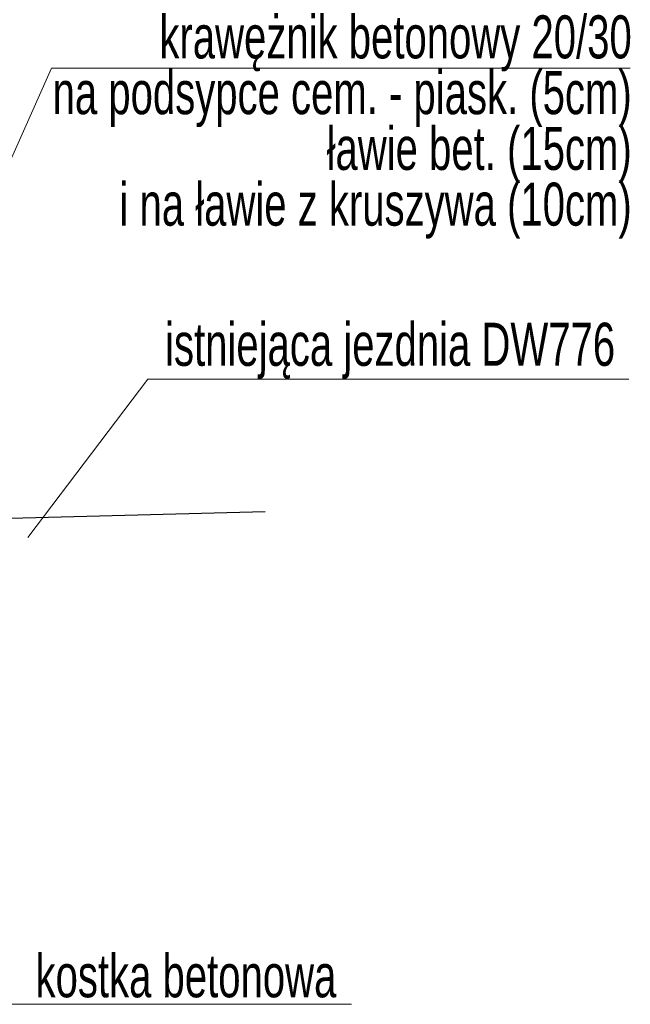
# Model space of a CAD drawing. Header units: metres. Extents: x 1435.1 to 1489, y 574.8 to 588.8.
# Tile 23 of 36: x 1465.8 to 1467.9, y 578 to 581.5. Entities that reach past the tile are written whole.
import ezdxf

# ---------------------------------------------------------------- set-up
doc = ezdxf.new("R2010")
doc.units = ezdxf.units.M
doc.header["$MEASUREMENT"] = 0
doc.layers.add('12_obrys', color=7, linetype='Continuous', lineweight=0)
doc.layers.add('3_opisy', color=7, linetype='Continuous', lineweight=0)
doc.styles.add('Style-Arial', font='arial.ttf')

msp = doc.modelspace()

# ---------------------------------------------------------------- linework, layer by layer
at = {"layer": '12_obrys', "color": 7, "linetype": 'Continuous', "lineweight": 30}
msp.add_line((1465.2893, 579.7296), (1466.6129, 579.7653), dxfattribs=at)
at = {"layer": '3_opisy', "color": 7}
for p, q in [((1465.869, 581.3087), (1465.1994, 579.8117)), ((1466.2051, 580.2255), (1465.7864, 579.6746))]:
    msp.add_line(p, q, dxfattribs=at)
at = {"layer": '3_opisy', "color": 7, "linetype": 'Continuous', "lineweight": 0}
for p, q in [((1465.869, 581.3087), (1467.8856, 581.3087)), ((1466.2051, 580.2255), (1467.881, 580.2255)), ((1466.9145, 578.0486), (1465.0544, 578.0486))]:
    msp.add_line(p, q, dxfattribs=at)

# ---------------------------------------------------------------- texts
at = {"layer": '3_opisy', "color": 7, "linetype": 'Continuous', "lineweight": 0, "char_height": 0.15, "attachment_point": 9, "style": 'Style-Arial'}
for s, insert, line_spacing_factor in [('\\H1x;\\W0.666667;krawężnik betonowy 20/30\\Pna podsypce cem. - piask. (5cm)\\Pławie bet. (15cm)\\Pi na ławie z kruszywa (10cm)', (1467.891, 580.7153), 0.776524), ('\\H1x;\\W0.666667;istniejąca jezdnia DW776', (1467.833, 580.2269), 0.6)]:
    msp.add_mtext(s, dxfattribs=dict(at, insert=insert, line_spacing_factor=line_spacing_factor))
at = {"layer": '3_opisy', "color": 7, "linetype": 'Continuous', "lineweight": 0, "char_height": 0.15, "style": 'Style-Arial'}
for s, insert, attachment_point in [('\\H1x;\\W0.666667;warstwa mrozochronna z gruntu stabilizowanego spoiwem hydraulicznym\\P', (1472.5566, 579.2599), 3), ('\\H1x;\\W0.666667;kostka betonowa\\P', (1465.8132, 578.223), 1)]:
    msp.add_mtext(s, dxfattribs=dict(at, insert=insert, attachment_point=attachment_point))

doc.saveas('drawing.dxf')
